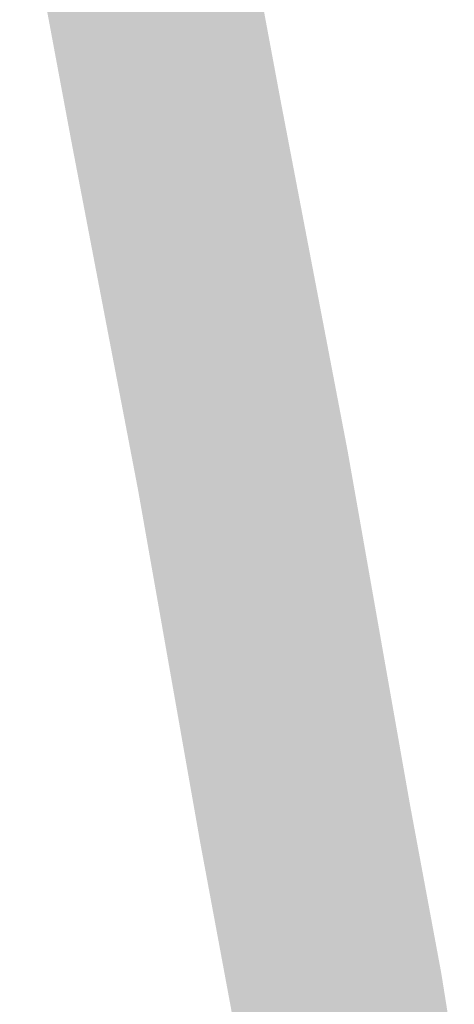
# Model space of a CAD drawing. Header units: metres. Extents: x 101723 to 104407, y 400975 to 405689.
# Tile 13 of 48: x 104273.37 to 104280.71, y 401869.83 to 401886.44. Entities that reach past the tile are written whole.
import ezdxf

# ---------------------------------------------------------------- set-up
doc = ezdxf.new("R2010")
doc.units = ezdxf.units.M
doc.layers.add('N-WE-VH-GESLOTENVERHARDING_FIETSPAD_ASFALT_DEKLAAG-V', color=7, linetype='Continuous', lineweight=18, true_color=0xb0ddda)

msp = doc.modelspace()

# ---------------------------------------------------------------- hatches: boundary and pattern name
at = {"layer": 'N-WE-VH-GESLOTENVERHARDING_FIETSPAD_ASFALT_DEKLAAG-V'}
h = msp.add_hatch(color=256, dxfattribs=at)
h.dxf.hatch_style = 1
edge = h.paths.add_edge_path()
edge.add_line((104223.8230043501, 402278.6294710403), (104223.0099671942, 402284.6374086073))
edge.add_line((104223.0099671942, 402284.6374086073), (104222.3908635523, 402290.543697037))
edge.add_line((104222.3908635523, 402290.543697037), (104221.872592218, 402296.4486080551))
edge.add_line((104221.872592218, 402296.4486080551), (104221.4471666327, 402302.2475166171))
edge.add_line((104221.4471666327, 402302.2475166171), (104221.2760615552, 402305.512359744))
edge.add_line((104221.2760615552, 402305.512359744), (104220.843, 402317.203030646))
edge.add_line((104220.843, 402317.203030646), (104220.843, 402329.1043839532))
edge.add_line((104220.843, 402329.1043839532), (104220.7539271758, 402341.1672463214))
edge.add_line((104220.7539271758, 402341.1672463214), (104220.6357151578, 402353.1527427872))
edge.add_line((104220.6357151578, 402353.1527427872), (104220.5961659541, 402354.5217536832))
edge.add_line((104220.5961659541, 402354.5217536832), (104220.2117938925, 402368.0568637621))
edge.add_line((104220.2117938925, 402368.0568637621), (104219.5753663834, 402383.0274428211))
edge.add_line((104219.5753663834, 402383.0274428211), (104218.6444909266, 402398.0225452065))
edge.add_line((104218.6444909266, 402398.0225452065), (104217.9612400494, 402410.0779717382))
edge.add_line((104217.9612400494, 402410.0779717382), (104217.5710145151, 402415.9433309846))
edge.add_line((104217.5710145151, 402415.9433309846), (104217.3075980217, 402421.7996617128))
edge.add_line((104217.3075980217, 402421.7996617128), (104217.344317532, 402424.5603891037))
edge.add_line((104217.344317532, 402424.5603891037), (104217.5008255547, 402427.607921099))
edge.add_line((104217.5008255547, 402427.607921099), (104217.7930949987, 402430.4956188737))
edge.add_line((104217.7930949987, 402430.4956188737), (104218.3824974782, 402433.1649866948))
edge.add_line((104218.3824974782, 402433.1649866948), (104219.118732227, 402436.0253774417))
edge.add_line((104219.118732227, 402436.0253774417), (104220.2551560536, 402438.9321805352))
edge.add_line((104220.2551560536, 402438.9321805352), (104222.711449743, 402443.9681702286))
edge.add_line((104222.711449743, 402443.9681702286), (104225.4660630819, 402449.1253034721))
edge.add_line((104225.4660630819, 402449.1253034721), (104229.565269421, 402456.0378661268))
edge.add_line((104229.565269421, 402456.0378661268), (104230.3147068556, 402457.3019172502))
edge.add_line((104230.3147068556, 402457.3019172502), (104233.1143353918, 402462.0101569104))
edge.add_line((104233.1143353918, 402462.0101569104), (104239.4583450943, 402472.2765167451))
edge.add_line((104239.4583450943, 402472.2765167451), (104241.0033745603, 402474.7241476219))
edge.add_line((104241.0033745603, 402474.7241476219), (104244.1620688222, 402479.8579012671))
edge.add_line((104244.1620688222, 402479.8579012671), (104247.2956832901, 402484.857903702))
edge.add_line((104247.2956832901, 402484.857903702), (104252.0766911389, 402492.4893009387))
edge.add_line((104252.0766911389, 402492.4893009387), (104258.8863251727, 402503.5351777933))
edge.add_arc((104213.0896465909, 402531.7682121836), 53.80000000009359, 328.3467280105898, 364.7598575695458)
edge.add_arc((104165.2551870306, 402527.7851883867), 101.7999999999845, 4.759857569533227, 23.5376746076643)
edge.add_line((104258.5851908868, 402568.4392211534), (104243.8463994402, 402602.2752607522))
edge.add_line((104243.8463994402, 402602.2752607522), (104240.5459277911, 402600.8375935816))
edge.add_line((104240.5459277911, 402600.8375935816), (104255.2847192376, 402567.0015539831))
edge.add_arc((104165.2551870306, 402527.7851883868), 98.19999999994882, 4.759857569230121, 23.53767460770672, ccw=False)
edge.add_arc((104213.0896465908, 402531.7682121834), 50.20000000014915, -31.65327198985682, 4.75985756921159, ccw=False)
edge.add_line((104255.8218634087, 402505.42437712), (104249.0190470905, 402494.3895592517))
edge.add_line((104249.0190470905, 402494.3895592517), (104244.245253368, 402486.7696770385))
edge.add_line((104244.245253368, 402486.7696770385), (104241.1037449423, 402481.7570789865))
edge.add_line((104241.1037449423, 402481.7570789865), (104237.9481003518, 402476.6282819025))
edge.add_line((104237.9481003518, 402476.6282819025), (104236.4049239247, 402474.183586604))
edge.add_line((104236.4049239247, 402474.183586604), (104230.0357316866, 402463.8764744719))
edge.add_line((104230.0357316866, 402463.8764744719), (104227.2192345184, 402459.1398662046))
edge.add_line((104227.2192345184, 402459.1398662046), (104226.4687844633, 402457.8741070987))
edge.add_line((104226.4687844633, 402457.8741070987), (104222.3285495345, 402450.8923572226))
edge.add_line((104222.3285495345, 402450.8923572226), (104219.5048402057, 402445.6058638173))
edge.add_line((104219.5048402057, 402445.6058638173), (104216.9554751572, 402440.379055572))
edge.add_line((104216.9554751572, 402440.379055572), (104215.6866142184, 402437.1334980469))
edge.add_line((104215.6866142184, 402437.1334980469), (104214.8806020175, 402434.0020106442))
edge.add_line((104214.8806020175, 402434.0020106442), (104214.2325240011, 402431.0669049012))
edge.add_line((104214.2325240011, 402431.0669049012), (104213.9101395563, 402427.8816631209))
edge.add_line((104213.9101395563, 402427.8816631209), (104213.7455459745, 402424.6766887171))
edge.add_line((104213.7455459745, 402424.6766887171), (104213.7065215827, 402421.7426706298))
edge.add_line((104213.7065215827, 402421.7426706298), (104213.976388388, 402415.7429352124))
edge.add_line((104213.976388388, 402415.7429352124), (104214.3680079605, 402409.8566226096))
edge.add_line((104214.3680079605, 402409.8566226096), (104215.0508072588, 402397.809163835))
edge.add_line((104215.0508072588, 402397.809163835), (104215.9801068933, 402382.8394457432))
edge.add_line((104215.9801068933, 402382.8394457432), (104216.6139648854, 402367.9293090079))
edge.add_line((104216.6139648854, 402367.9293090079), (104216.9976672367, 402354.4177970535))
edge.add_line((104216.9976672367, 402354.4177970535), (104217.0362278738, 402353.0830057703))
edge.add_line((104217.0362278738, 402353.0830057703), (104217.1540582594, 402341.1362029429))
edge.add_line((104217.1540582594, 402341.1362029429), (104217.243, 402329.0910928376))
edge.add_line((104217.243, 402329.0910928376), (104217.243, 402317.1363754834))
edge.add_line((104217.243, 402317.1363754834), (104217.6795507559, 402305.3515122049))
edge.add_line((104217.6795507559, 402305.3515122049), (104217.8540666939, 402302.0215867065))
edge.add_line((104217.8540666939, 402302.0215867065), (104218.2841262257, 402296.159513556))
edge.add_line((104218.2841262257, 402296.159513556), (104218.8073091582, 402290.1986423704))
edge.add_line((104218.8073091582, 402290.1986423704), (104219.4352262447, 402284.2082731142))
edge.add_line((104219.4352262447, 402284.2082731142), (104220.25899652, 402278.1210231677))
edge.add_line((104220.25899652, 402278.1210231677), (104221.5587829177, 402269.4564486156))
edge.add_line((104221.5587829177, 402269.4564486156), (104222.9483311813, 402260.7344535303))
edge.add_line((104222.9483311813, 402260.7344535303), (104224.008793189, 402254.5248928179))
edge.add_line((104224.008793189, 402254.5248928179), (104224.5042211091, 402251.621245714))
edge.add_line((104224.5042211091, 402251.621245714), (104226.4324371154, 402240.0229764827))
edge.add_line((104226.4324371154, 402240.0229764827), (104227.8569636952, 402230.92991451))
edge.add_line((104227.8569636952, 402230.92991451), (104229.668291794, 402215.9762284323))
edge.add_line((104229.668291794, 402215.9762284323), (104231.0546371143, 402204.2047873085))
edge.add_line((104231.0546371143, 402204.2047873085), (104232.3975330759, 402192.4286996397))
edge.add_line((104232.3975330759, 402192.4286996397), (104233.7965952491, 402180.4307421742))
edge.add_line((104233.7965952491, 402180.4307421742), (104235.3357107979, 402165.6022633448))
edge.add_line((104235.3357107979, 402165.6022633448), (104236.4289249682, 402155.2662390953))
edge.add_line((104236.4289249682, 402155.2662390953), (104236.9159039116, 402150.6750096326))
edge.add_line((104236.9159039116, 402150.6750096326), (104237.9553970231, 402141.8518482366))
edge.add_line((104237.9553970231, 402141.8518482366), (104239.0964660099, 402133.2777876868))
edge.add_line((104239.0964660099, 402133.2777876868), (104240.9175211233, 402120.9238459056))
edge.add_line((104240.9175211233, 402120.9238459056), (104243.1373006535, 402106.2286853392))
edge.add_line((104243.1373006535, 402106.2286853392), (104245.4278858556, 402091.3623774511))
edge.add_line((104245.4278858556, 402091.3623774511), (104247.5991914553, 402076.6490831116))
edge.add_line((104247.5991914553, 402076.6490831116), (104249.7436404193, 402062.1385782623))
edge.add_line((104249.7436404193, 402062.1385782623), (104250.5434929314, 402056.1811249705))
edge.add_line((104250.5434929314, 402056.1811249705), (104251.3764784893, 402050.0915411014))
edge.add_line((104251.3764784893, 402050.0915411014), (104252.1160822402, 402044.1627337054))
edge.add_line((104252.1160822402, 402044.1627337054), (104252.8432313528, 402038.2245159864))
edge.add_line((104252.8432313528, 402038.2245159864), (104253.5930752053, 402032.2877522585))
edge.add_line((104253.5930752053, 402032.2877522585), (104254.3131876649, 402026.3300950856))
edge.add_line((104254.3131876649, 402026.3300950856), (104254.9967379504, 402020.4839428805))
edge.add_line((104254.9967379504, 402020.4839428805), (104256.0425930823, 402011.5021870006))
edge.add_line((104256.0425930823, 402011.5021870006), (104256.7107330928, 402005.6849679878))
edge.add_line((104256.7107330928, 402005.6849679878), (104257.4238308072, 401999.6416146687))
edge.add_line((104257.4238308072, 401999.6416146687), (104258.0560067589, 401993.6274541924))
edge.add_line((104258.0560067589, 401993.6274541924), (104259.6738136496, 401978.6502419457))
edge.add_line((104259.6738136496, 401978.6502419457), (104260.884844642, 401966.8746641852))
edge.add_line((104260.884844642, 401966.8746641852), (104261.4612452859, 401960.8739039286))
edge.add_line((104261.4612452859, 401960.8739039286), (104261.8431101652, 401956.8513282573))
edge.add_line((104261.8431101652, 401956.8513282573), (104262.5835446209, 401949.0657580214))
edge.add_line((104262.5835446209, 401949.0657580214), (104262.8794870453, 401946.1023209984))
edge.add_line((104262.8794870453, 401946.1023209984), (104263.2103108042, 401943.0129515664))
edge.add_line((104263.2103108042, 401943.0129515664), (104263.6089672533, 401940.0260331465))
edge.add_line((104263.6089672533, 401940.0260331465), (104263.9568963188, 401936.9568375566))
edge.add_line((104263.9568963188, 401936.9568375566), (104264.3660535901, 401934.114962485))
edge.add_line((104264.3660535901, 401934.114962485), (104264.8088279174, 401931.1722317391))
edge.add_line((104264.8088279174, 401931.1722317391), (104264.9517478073, 401930.4004111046))
edge.add_line((104264.9517478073, 401930.4004111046), (104265.350356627, 401928.2477750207))
edge.add_line((104265.350356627, 401928.2477750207), (104265.9048560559, 401925.2080011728))
edge.add_line((104265.9048560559, 401925.2080011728), (104266.4089184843, 401922.3174395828))
edge.add_line((104266.4089184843, 401922.3174395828), (104267.0224734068, 401919.3322782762))
edge.add_line((104267.0224734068, 401919.3322782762), (104267.636664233, 401916.3167020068))
edge.add_line((104267.636664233, 401916.3167020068), (104268.9851023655, 401910.5305309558))
edge.add_line((104268.9851023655, 401910.5305309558), (104269.6026984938, 401907.616436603))
edge.add_line((104269.6026984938, 401907.616436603), (104270.2762742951, 401904.6939383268))
edge.add_line((104270.2762742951, 401904.6939383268), (104270.9036273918, 401901.7798782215))
edge.add_line((104270.9036273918, 401901.7798782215), (104271.5100367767, 401898.861346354))
edge.add_line((104271.5100367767, 401898.861346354), (104272.0807456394, 401895.9889109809))
edge.add_line((104272.0807456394, 401895.9889109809), (104273.1141067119, 401890.4287310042))
edge.add_line((104273.1141067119, 401890.4287310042), (104274.2378204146, 401884.4019031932))
edge.add_line((104274.2378204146, 401884.4019031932), (104275.3663621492, 401878.5085184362))
edge.add_line((104275.3663621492, 401878.5085184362), (104276.4186144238, 401872.5447562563))
edge.add_line((104276.4186144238, 401872.5447562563), (104276.9393416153, 401869.7439807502))
edge.add_line((104276.9393416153, 401869.7439807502), (104277.3854141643, 401866.9639929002))
edge.add_line((104277.3854141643, 401866.9639929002), (104278.4103884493, 401860.9430182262))
edge.add_line((104278.4103884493, 401860.9430182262), (104278.8143904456, 401858.2961090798))
edge.add_line((104278.8143904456, 401858.2961090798), (104278.8273145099, 401858.2116061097))
edge.add_line((104278.8273145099, 401858.2116061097), (104279.3021848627, 401855.1001125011))
edge.add_line((104279.3021848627, 401855.1001125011), (104280.0586977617, 401849.1048225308))
edge.add_line((104280.0586977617, 401849.1048225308), (104281.5542454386, 401837.3565202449))
edge.add_line((104281.5542454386, 401837.3565202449), (104282.741551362, 401828.3410107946))
edge.add_line((104282.741551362, 401828.3410107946), (104283.5996691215, 401822.6125490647))
edge.add_line((104283.5996691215, 401822.6125490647), (104284.4443998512, 401816.6343776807))
edge.add_line((104284.4443998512, 401816.6343776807), (104285.8254474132, 401807.8086831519))
edge.add_line((104285.8254474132, 401807.8086831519), (104286.2942083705, 401804.6826084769))
edge.add_line((104286.2942083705, 401804.6826084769), (104286.7799529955, 401801.7036435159))
edge.add_line((104286.7799529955, 401801.7036435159), (104287.2653314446, 401799.0045390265))
edge.add_line((104287.2653314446, 401799.0045390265), (104287.7782206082, 401795.9111762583))
edge.add_line((104287.7782206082, 401795.9111762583), (104288.3563703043, 401792.8170232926))
edge.add_line((104288.3563703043, 401792.8170232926), (104288.8589427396, 401789.9262266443))
edge.add_line((104288.8589427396, 401789.9262266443), (104289.4627073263, 401787.0002905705))
edge.add_line((104289.4627073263, 401787.0002905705), (104290.0528173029, 401784.2012825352))
edge.add_line((104290.0528173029, 401784.2012825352), (104290.7115131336, 401781.2033209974))
edge.add_line((104290.7115131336, 401781.2033209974), (104291.2861091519, 401778.1919200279))
edge.add_line((104291.2861091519, 401778.1919200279), (104291.8869781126, 401775.2314925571))
edge.add_line((104291.8869781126, 401775.2314925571), (104292.4040255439, 401772.413038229))
edge.add_line((104292.4040255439, 401772.413038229), (104292.912324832, 401769.5019596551))
edge.add_line((104292.912324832, 401769.5019596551), (104294.2265196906, 401760.6430915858))
edge.add_line((104294.2265196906, 401760.6430915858), (104294.3871151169, 401759.3484762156))
edge.add_line((104294.3871151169, 401759.3484762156), (104294.9648244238, 401754.6806652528))
edge.add_line((104294.9648244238, 401754.6806652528), (104295.822739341, 401748.6161978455))
edge.add_line((104295.822739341, 401748.6161978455), (104296.5909581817, 401742.7991129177))
edge.add_line((104296.5909581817, 401742.7991129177), (104296.9760276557, 401739.9225939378))
edge.add_line((104296.9760276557, 401739.9225939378), (104297.3707262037, 401736.9488651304))
edge.add_line((104297.3707262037, 401736.9488651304), (104297.7632730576, 401733.9512346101))
edge.add_line((104297.7632730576, 401733.9512346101), (104298.068831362, 401730.8659857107))
edge.add_line((104298.068831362, 401730.8659857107), (104298.3228593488, 401727.938710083))
edge.add_line((104298.3228593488, 401727.938710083), (104298.737973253, 401722.0355315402))
edge.add_line((104298.737973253, 401722.0355315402), (104298.9293318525, 401718.4252326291))
edge.add_line((104298.9293318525, 401718.4252326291), (104299.052776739, 401716.0962391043))
edge.add_line((104299.052776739, 401716.0962391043), (104299.448600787, 401710.0676885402))
edge.add_line((104299.448600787, 401710.0676885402), (104299.8541326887, 401704.1719556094))
edge.add_line((104299.8541326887, 401704.1719556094), (104300.0800160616, 401701.1759756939))
edge.add_line((104300.0800160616, 401701.1759756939), (104300.3941552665, 401698.0446845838))
edge.add_line((104300.3941552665, 401698.0446845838), (104300.7311979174, 401695.1155511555))
edge.add_line((104300.7311979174, 401695.1155511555), (104301.1605204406, 401692.1587816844))
edge.add_line((104301.1605204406, 401692.1587816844), (104301.6145164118, 401689.1982021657))
edge.add_line((104301.6145164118, 401689.1982021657), (104302.1648140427, 401686.2639546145))
edge.add_line((104302.1648140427, 401686.2639546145), (104302.7365914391, 401683.2598702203))
edge.add_line((104302.7365914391, 401683.2598702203), (104303.8593881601, 401677.4401071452))
edge.add_line((104303.8593881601, 401677.4401071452), (104304.4120125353, 401674.4056787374))
edge.add_line((104304.4120125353, 401674.4056787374), (104304.9819685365, 401671.5190952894))
edge.add_line((104304.9819685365, 401671.5190952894), (104305.9496549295, 401665.5419162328))
edge.add_line((104305.9496549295, 401665.5419162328), (104306.8008379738, 401660.0362008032))
edge.add_line((104306.8008379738, 401660.0362008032), (104307.2880261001, 401656.8894447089))
edge.add_line((104307.2880261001, 401656.8894447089), (104308.6232237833, 401647.8701093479))
edge.add_line((104308.6232237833, 401647.8701093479), (104309.991334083, 401639.1310176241))
edge.add_line((104309.991334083, 401639.1310176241), (104311.3902337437, 401630.2142830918))
edge.add_line((104311.3902337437, 401630.2142830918), (104312.8424914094, 401621.3767150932))
edge.add_line((104312.8424914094, 401621.3767150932), (104313.7945210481, 401615.3861134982))
edge.add_line((104313.7945210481, 401615.3861134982), (104314.2201297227, 401612.5152625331))
edge.add_line((104314.2201297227, 401612.5152625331), (104314.7581514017, 401609.4054773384))
edge.add_line((104314.7581514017, 401609.4054773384), (104315.1139519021, 401606.5818683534))
edge.add_line((104315.1139519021, 401606.5818683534), (104315.5799784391, 401603.2588097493))
edge.add_line((104315.5799784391, 401603.2588097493), (104316.2424691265, 401597.6022351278))
edge.add_line((104316.2424691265, 401597.6022351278), (104316.9076216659, 401591.7077452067))
edge.add_line((104316.9076216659, 401591.7077452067), (104317.5476448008, 401585.7569344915))
edge.add_line((104317.5476448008, 401585.7569344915), (104318.3663211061, 401579.7750726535))
edge.add_line((104318.3663211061, 401579.7750726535), (104319.2164851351, 401573.7867862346))
edge.add_line((104319.2164851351, 401573.7867862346), (104321.159914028, 401562.0540484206))
edge.add_line((104321.159914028, 401562.0540484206), (104321.3344619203, 401561.0662891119))
edge.add_line((104321.3344619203, 401561.0662891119), (104322.2328654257, 401555.9876610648))
edge.add_line((104322.2328654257, 401555.9876610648), (104323.7584996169, 401547.1427818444))
edge.add_line((104323.7584996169, 401547.1427818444), (104324.7544797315, 401541.4228960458))
edge.add_line((104324.7544797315, 401541.4228960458), (104325.7827103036, 401535.4565581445))
edge.add_line((104325.7827103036, 401535.4565581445), (104327.3472206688, 401526.5609704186))
edge.add_line((104327.3472206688, 401526.5609704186), (104328.9276056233, 401517.9524264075))
edge.add_line((104328.9276056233, 401517.9524264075), (104330.0471666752, 401511.9260235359))
edge.add_line((104330.0471666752, 401511.9260235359), (104331.2126792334, 401505.9382546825))
edge.add_line((104331.2126792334, 401505.9382546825), (104332.3540588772, 401500.0951918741))
edge.add_line((104332.3540588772, 401500.0951918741), (104333.5386592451, 401494.3080295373))
edge.add_line((104333.5386592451, 401494.3080295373), (104334.0896345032, 401491.3505300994))
edge.add_line((104334.0896345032, 401491.3505300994), (104334.7161319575, 401488.1770756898))
edge.add_line((104334.7161319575, 401488.1770756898), (104335.7607713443, 401482.4669114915))
edge.add_line((104335.7607713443, 401482.4669114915), (104336.7316820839, 401476.6225073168))
edge.add_line((104336.7316820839, 401476.6225073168), (104337.6638780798, 401470.7482722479))
edge.add_line((104337.6638780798, 401470.7482722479), (104338.660041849, 401464.8092958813))
edge.add_line((104338.660041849, 401464.8092958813), (104339.3194338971, 401460.6870965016))
edge.add_line((104339.3194338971, 401460.6870965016), (104339.3263968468, 401460.6443240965))
edge.add_line((104339.3263968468, 401460.6443240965), (104340.0908407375, 401455.8565439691))
edge.add_line((104340.0908407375, 401455.8565439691), (104341.5764570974, 401446.9288399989))
edge.add_line((104341.5764570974, 401446.9288399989), (104342.5545157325, 401440.9825631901))
edge.add_line((104342.5545157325, 401440.9825631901), (104343.9417730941, 401432.2556534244))
edge.add_line((104343.9417730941, 401432.2556534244), (104344.9875863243, 401426.2721149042))
edge.add_line((104344.9875863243, 401426.2721149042), (104346.1297459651, 401420.4150401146))
edge.add_line((104346.1297459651, 401420.4150401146), (104346.6962661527, 401417.4231683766))
edge.add_line((104346.6962661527, 401417.4231683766), (104347.3381108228, 401414.5922108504))
edge.add_line((104347.3381108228, 401414.5922108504), (104347.9805306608, 401411.561358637))
edge.add_line((104347.9805306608, 401411.561358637), (104348.7263101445, 401408.6356858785))
edge.add_line((104348.7263101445, 401408.6356858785), (104349.4135155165, 401405.8043594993))
edge.add_line((104349.4135155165, 401405.8043594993), (104350.2676287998, 401402.7406049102))
edge.add_line((104350.2676287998, 401402.7406049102), (104351.0160804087, 401399.8956840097))
edge.add_line((104351.0160804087, 401399.8956840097), (104351.8991206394, 401396.9764925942))
edge.add_line((104351.8991206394, 401396.9764925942), (104352.7748206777, 401394.1515565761))
edge.add_line((104352.7748206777, 401394.1515565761), (104353.7098501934, 401391.2261777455))
edge.add_line((104353.7098501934, 401391.2261777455), (104354.712368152, 401388.4079883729))
edge.add_line((104354.712368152, 401388.4079883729), (104355.7867319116, 401385.5191211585))
edge.add_line((104355.7867319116, 401385.5191211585), (104356.8942776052, 401382.7375905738))
edge.add_line((104356.8942776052, 401382.7375905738), (104358.0969083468, 401379.9338063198))
edge.add_line((104358.0969083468, 401379.9338063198), (104359.2856894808, 401377.21831642))
edge.add_line((104359.2856894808, 401377.21831642), (104360.5621733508, 401374.4078476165))
edge.add_line((104360.5621733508, 401374.4078476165), (104361.7885736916, 401371.6627131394))
edge.add_line((104361.7885736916, 401371.6627131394), (104364.3080268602, 401366.1781960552))
edge.add_line((104364.3080268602, 401366.1781960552), (104365.1414219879, 401364.3636902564))
edge.add_line((104365.1414219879, 401364.3636902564), (104368.0411480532, 401358.0472879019))
edge.add_line((104368.0411480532, 401358.0472879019), (104370.5171518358, 401352.5771166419))
edge.add_line((104370.5171518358, 401352.5771166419), (104372.9006788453, 401347.2156797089))
edge.add_line((104372.9006788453, 401347.2156797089), (104374.1043081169, 401344.5050104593))
edge.add_line((104374.1043081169, 401344.5050104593), (104375.3182514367, 401341.8076900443))
edge.add_line((104375.3182514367, 401341.8076900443), (104376.4434235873, 401339.1193925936))
edge.add_line((104376.4434235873, 401339.1193925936), (104377.6609909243, 401336.2198557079))
edge.add_line((104377.6609909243, 401336.2198557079), (104379.7180003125, 401330.8518523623))
edge.add_line((104379.7180003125, 401330.8518523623), (104380.6436764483, 401328.0326586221))
edge.add_line((104380.6436764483, 401328.0326586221), (104381.5076793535, 401325.1638143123))
edge.add_line((104381.5076793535, 401325.1638143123), (104382.2226438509, 401322.4861442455))
edge.add_line((104382.2226438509, 401322.4861442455), (104382.9656312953, 401319.4376084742))
edge.add_line((104382.9656312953, 401319.4376084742), (104383.6592728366, 401316.5957561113))
edge.add_line((104383.6592728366, 401316.5957561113), (104384.2489766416, 401313.6958009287))
edge.add_line((104384.2489766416, 401313.6958009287), (104384.8725039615, 401310.7146231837))
edge.add_line((104384.8725039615, 401310.7146231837), (104385.4047201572, 401307.8787846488))
edge.add_line((104385.4047201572, 401307.8787846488), (104385.9360185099, 401304.9680216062))
edge.add_line((104385.9360185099, 401304.9680216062), (104386.367879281, 401302.02763016))
edge.add_line((104386.367879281, 401302.02763016), (104386.6993065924, 401299.2588311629))
edge.add_line((104386.6993065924, 401299.2588311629), (104386.9969020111, 401296.2237520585))
edge.add_line((104386.9969020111, 401296.2237520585), (104387.1761434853, 401293.3696009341))
edge.add_line((104387.1761434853, 401293.3696009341), (104387.2446911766, 401290.36231579))
edge.add_line((104387.2446911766, 401290.36231579), (104387.1965211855, 401287.5183201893))
edge.add_line((104387.1965211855, 401287.5183201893), (104387.0837100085, 401284.5871915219))
edge.add_line((104387.0837100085, 401284.5871915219), (104386.8266419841, 401281.6757237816))
edge.add_line((104386.8266419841, 401281.6757237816), (104386.5392393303, 401278.6383108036))
edge.add_line((104386.5392393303, 401278.6383108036), (104386.1085704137, 401275.770469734))
edge.add_line((104386.1085704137, 401275.770469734), (104385.6971077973, 401273.0033586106))
edge.add_line((104385.6971077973, 401273.0033586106), (104385.6819724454, 401272.8998009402))
edge.add_line((104385.6819724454, 401272.8998009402), (104385.1337053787, 401269.9041251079))
edge.add_line((104385.1337053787, 401269.9041251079), (104384.5980346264, 401267.0405766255))
edge.add_line((104384.5980346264, 401267.0405766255), (104383.4050096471, 401261.0584940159))
edge.add_line((104383.4050096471, 401261.0584940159), (104381.6113991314, 401252.3860476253))
edge.add_line((104381.6113991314, 401252.3860476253), (104380.3612176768, 401246.5662029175))
edge.add_line((104380.3612176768, 401246.5662029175), (104378.5234880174, 401237.6317939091))
edge.add_line((104378.5234880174, 401237.6317939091), (104376.1678734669, 401226.0626869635))
edge.add_line((104376.1678734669, 401226.0626869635), (104374.2771583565, 401216.9818581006))
edge.add_line((104374.2771583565, 401216.9818581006), (104372.458287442, 401208.3954674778))
edge.add_line((104372.458287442, 401208.3954674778), (104371.2457842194, 401202.5946283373))
edge.add_line((104371.2457842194, 401202.5946283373), (104369.9508923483, 401196.7461167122))
edge.add_line((104369.9508923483, 401196.7461167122), (104368.7188006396, 401190.8699100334))
edge.add_line((104368.7188006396, 401190.8699100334), (104366.8305047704, 401182.0641934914))
edge.add_line((104366.8305047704, 401182.0641934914), (104365.9677077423, 401178.0371408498))
edge.add_line((104365.9677077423, 401178.0371408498), (104364.9287283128, 401173.1852351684))
edge.add_line((104364.9287283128, 401173.1852351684), (104363.0714907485, 401164.5447822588))
edge.add_line((104363.0714907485, 401164.5447822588), (104361.1498589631, 401155.7980100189))
edge.add_line((104361.1498589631, 401155.7980100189), (104359.1927727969, 401147.0336241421))
edge.add_line((104359.1927727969, 401147.0336241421), (104357.2556169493, 401138.1953505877))
edge.add_line((104357.2556169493, 401138.1953505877), (104355.3674194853, 401129.4628125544))
edge.add_line((104355.3674194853, 401129.4628125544), (104352.8854428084, 401117.7424783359))
edge.add_line((104352.8854428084, 401117.7424783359), (104351.6849113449, 401111.8509627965))
edge.add_line((104351.6849113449, 401111.8509627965), (104350.4994039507, 401105.9754042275))
edge.add_line((104350.4994039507, 401105.9754042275), (104348.0813673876, 401094.2950573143))
edge.add_line((104348.0813673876, 401094.2950573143), (104345.6377463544, 401082.5178837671))
edge.add_line((104345.6377463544, 401082.5178837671), (104344.9991123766, 401079.4756273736))
edge.add_line((104344.9991123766, 401079.4756273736), (104343.1890181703, 401070.85064862))
edge.add_line((104343.1890181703, 401070.85064862), (104340.8644894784, 401059.0266995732))
edge.add_line((104340.8644894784, 401059.0266995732), (104338.6706663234, 401047.2385297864))
edge.add_line((104338.6706663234, 401047.2385297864), (104336.5859288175, 401035.4360158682))
edge.add_line((104336.5859288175, 401035.4360158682), (104335.4863330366, 401029.5888477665))
edge.add_line((104335.4863330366, 401029.5888477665), (104334.451716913, 401023.5904780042))
edge.add_line((104334.451716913, 401023.5904780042), (104333.4487193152, 401017.8844246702))
edge.add_line((104333.4487193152, 401017.8844246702), (104332.0824573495, 401008.792754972))
edge.add_line((104332.0824573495, 401008.792754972), (104331.3688739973, 401002.9403664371))
edge.add_line((104331.3688739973, 401002.9403664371), (104330.6891872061, 400996.9055107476))
edge.add_line((104330.6891872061, 400996.9055107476), (104330.1387384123, 400990.8948514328))
edge.add_line((104330.1387384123, 400990.8948514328), (104329.7502929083, 400984.9165985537))
edge.add_line((104329.7502929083, 400984.9165985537), (104329.2176767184, 400976.6276703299))
edge.add_line((104329.2176767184, 400976.6276703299), (104332.8017248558, 400976.2638745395))
edge.add_line((104332.8017248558, 400976.2638745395), (104333.3428838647, 400984.6857518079))
edge.add_line((104333.3428838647, 400984.6857518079), (104333.7280769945, 400990.6139358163))
edge.add_line((104333.7280769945, 400990.6139358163), (104334.2707659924, 400996.5398615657))
edge.add_line((104334.2707659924, 400996.5398615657), (104334.9444075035, 401002.5210419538))
edge.add_line((104334.9444075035, 401002.5210419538), (104335.6499283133, 401008.3073062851))
edge.add_line((104335.6499283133, 401008.3073062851), (104337.0021008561, 401017.3052191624))
edge.add_line((104337.0021008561, 401017.3052191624), (104337.9983538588, 401022.9729024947))
edge.add_line((104337.9983538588, 401022.9729024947), (104339.0293337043, 401028.9501902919))
edge.add_line((104339.0293337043, 401028.9501902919), (104340.1275889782, 401034.7902301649))
edge.add_line((104340.1275889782, 401034.7902301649), (104342.2129170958, 401046.5960877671))
edge.add_line((104342.2129170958, 401046.5960877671), (104344.4003881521, 401058.3501255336))
edge.add_line((104344.4003881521, 401058.3501255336), (104346.7169772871, 401070.1336892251))
edge.add_line((104346.7169772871, 401070.1336892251), (104348.5223595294, 401078.7362157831))
edge.add_line((104348.5223595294, 401078.7362157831), (104349.1618170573, 401081.7823952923))
edge.add_line((104349.1618170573, 401081.7823952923), (104351.6062907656, 401093.5636783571))
edge.add_line((104351.6062907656, 401093.5636783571), (104354.0264950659, 401105.2544947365))
edge.add_line((104354.0264950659, 401105.2544947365), (104355.213110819, 401111.1355465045))
edge.add_line((104355.213110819, 401111.1355465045), (104356.4101964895, 401117.0101520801))
edge.add_line((104356.4101964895, 401117.0101520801), (104358.8877256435, 401128.709484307))
edge.add_line((104358.8877256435, 401128.709484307), (104360.7732288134, 401137.4295617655))
edge.add_line((104360.7732288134, 401137.4295617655), (104362.707784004, 401146.2559698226))
edge.add_line((104362.707784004, 401146.2559698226), (104364.6646762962, 401155.0194874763))
edge.add_line((104364.6646762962, 401155.0194874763), (104366.5893865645, 401163.7802721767))
edge.add_line((104366.5893865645, 401163.7802721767), (104368.4483396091, 401172.4287060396))
edge.add_line((104368.4483396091, 401172.4287060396), (104369.4623946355, 401177.1649599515))
edge.add_line((104369.4623946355, 401177.1649599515), (104370.350619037, 401181.3100081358))
edge.add_line((104370.350619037, 401181.3100081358), (104372.2404992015, 401190.1231124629))
edge.add_line((104372.2404992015, 401190.1231124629), (104373.4701345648, 401195.9876041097))
edge.add_line((104373.4701345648, 401195.9876041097), (104374.7652697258, 401201.8372145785))
edge.add_line((104374.7652697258, 401201.8372145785), (104375.9811406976, 401207.6541656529))
edge.add_line((104375.9811406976, 401207.6541656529), (104377.8003020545, 401216.2419273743))
edge.add_line((104377.8003020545, 401216.2419273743), (104379.6939081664, 401225.3366412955))
edge.add_line((104379.6939081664, 401225.3366412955), (104382.0503899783, 401236.9100076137))
edge.add_line((104382.0503899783, 401236.9100076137), (104383.8842279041, 401245.8254963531))
edge.add_line((104383.8842279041, 401245.8254963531), (104385.1340010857, 401251.6434404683))
edge.add_line((104385.1340010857, 401251.6434404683), (104386.9329879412, 401260.3418824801))
edge.add_line((104386.9329879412, 401260.3418824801), (104388.1327067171, 401266.3575292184))
edge.add_line((104388.1327067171, 401266.3575292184), (104388.6736182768, 401269.2490936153))
edge.add_line((104388.6736182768, 401269.2490936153), (104389.2325727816, 401272.303164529))
edge.add_line((104389.2325727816, 401272.303164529), (104389.669036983, 401275.2384128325))
edge.add_line((104389.669036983, 401275.2384128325), (104390.1139508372, 401278.2011114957))
edge.add_line((104390.1139508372, 401278.2011114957), (104390.41169752, 401281.3478452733))
edge.add_line((104390.41169752, 401281.3478452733), (104390.6776124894, 401284.3595105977))
edge.add_line((104390.6776124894, 401284.3595105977), (104390.7953485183, 401287.4185997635))
edge.add_line((104390.7953485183, 401287.4185997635), (104390.8453860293, 401290.3728552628))
edge.add_line((104390.8453860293, 401290.3728552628), (104390.7735706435, 401293.5234988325))
edge.add_line((104390.7735706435, 401293.5234988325), (104390.5858724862, 401296.512309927))
edge.add_line((104390.5858724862, 401296.512309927), (104390.2783667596, 401299.6484610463))
edge.add_line((104390.2783667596, 401299.6484610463), (104389.9366508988, 401302.5032123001))
edge.add_line((104389.9366508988, 401302.5032123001), (104389.4887268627, 401305.5529729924))
edge.add_line((104389.4887268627, 401305.5529729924), (104388.9445998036, 401308.5340191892))
edge.add_line((104388.9445998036, 401308.5340191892), (104388.4038700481, 401311.4152210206))
edge.add_line((104388.4038700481, 401311.4152210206), (104387.774779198, 401314.4229988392))
edge.add_line((104387.774779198, 401314.4229988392), (104387.1731589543, 401317.3815548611))
edge.add_line((104387.1731589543, 401317.3815548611), (104386.4629608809, 401320.2912394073))
edge.add_line((104386.4629608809, 401320.2912394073), (104385.7109451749, 401323.3768197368))
edge.add_line((104385.7109451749, 401323.3768197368), (104384.9711508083, 401326.1474821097))
edge.add_line((104384.9711508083, 401326.1474821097), (104384.0779044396, 401329.1134267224))
edge.add_line((104384.0779044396, 401329.1134267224), (104383.1109996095, 401332.0581845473))
edge.add_line((104383.1109996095, 401332.0581845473), (104381.0022613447, 401337.5611803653))
edge.add_line((104381.0022613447, 401337.5611803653), (104379.763470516, 401340.5112592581))
edge.add_line((104379.763470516, 401340.5112592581), (104378.6206857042, 401343.2416374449))
edge.add_line((104378.6206857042, 401343.2416374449), (104377.390864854, 401345.974236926))
edge.add_line((104377.390864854, 401345.974236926), (104376.1909014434, 401348.6766503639))
edge.add_line((104376.1909014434, 401348.6766503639), (104373.801810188, 401354.050604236))
edge.add_line((104373.801810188, 401354.050604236), (104371.3168149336, 401359.5406401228))
edge.add_line((104371.3168149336, 401359.5406401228), (104368.4555202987, 401365.7722818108))
edge.add_line((104368.4555202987, 401365.7722818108), (104367.5794664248, 401367.6807549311))
edge.add_line((104367.5794664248, 401367.6807549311), (104365.0677828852, 401373.1483585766))
edge.add_line((104365.0677828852, 401373.1483585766), (104363.8445333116, 401375.8864404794))
edge.add_line((104363.8445333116, 401375.8864404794), (104362.5736381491, 401378.6846044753))
edge.add_line((104362.5736381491, 401378.6846044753), (104361.4001145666, 401381.3652421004))
edge.add_line((104361.4001145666, 401381.3652421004), (104360.2214029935, 401384.1132617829))
edge.add_line((104360.2214029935, 401384.1132617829), (104359.1465851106, 401386.8125985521))
edge.add_line((104359.1465851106, 401386.8125985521), (104358.09553981, 401389.638764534))
edge.add_line((104358.09553981, 401389.638764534), (104357.1211872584, 401392.3777778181))
edge.add_line((104357.1211872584, 401392.3777778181), (104356.2087241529, 401395.23255428))
edge.add_line((104356.2087241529, 401395.23255428), (104355.3413492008, 401398.0306342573))
edge.add_line((104355.3413492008, 401398.0306342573), (104354.4808994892, 401400.875144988))
edge.add_line((104354.4808994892, 401400.875144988), (104353.7424640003, 401403.6819938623))
edge.add_line((104353.7424640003, 401403.6819938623), (104352.8976056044, 401406.7125506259))
edge.add_line((104352.8976056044, 401406.7125506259), (104352.2198623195, 401409.504892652))
edge.add_line((104352.2198623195, 401409.504892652), (104351.4870866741, 401412.3795517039))
edge.add_line((104351.4870866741, 401412.3795517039), (104350.8546114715, 401415.3634864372))
edge.add_line((104350.8546114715, 401415.3634864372), (104350.2214173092, 401418.1562895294))
edge.add_line((104350.2214173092, 401418.1562895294), (104349.6650675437, 401421.0944498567))
edge.add_line((104349.6650675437, 401421.0944498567), (104348.5277670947, 401426.9266063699))
edge.add_line((104348.5277670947, 401426.9266063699), (104347.4927836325, 401432.8481832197))
edge.add_line((104347.4927836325, 401432.8481832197), (104346.1083553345, 401441.5572960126))
edge.add_line((104346.1083553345, 401441.5572960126), (104345.1281786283, 401447.5164500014))
edge.add_line((104345.1281786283, 401447.5164500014), (104343.6439490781, 401456.4358200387))
edge.add_line((104343.6439490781, 401456.4358200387), (104342.8805039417, 401461.2173448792))
edge.add_line((104342.8805039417, 401461.2173448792), (104342.8734576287, 401461.2606293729))
edge.add_line((104342.8734576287, 401461.2606293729), (104342.2126976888, 401465.3913801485))
edge.add_line((104342.2126976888, 401465.3913801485), (104341.2169024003, 401471.3281596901))
edge.add_line((104341.2169024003, 401471.3281596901), (104340.2851473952, 401477.1996158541))
edge.add_line((104340.2851473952, 401477.1996158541), (104339.3072858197, 401483.0858606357))
edge.add_line((104339.3072858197, 401483.0858606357), (104338.2528350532, 401488.8496553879))
edge.add_line((104338.2528350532, 401488.8496553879), (104337.6252068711, 401492.0288373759))
edge.add_line((104337.6252068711, 401492.0288373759), (104337.0719259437, 401494.9987130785))
edge.add_line((104337.0719259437, 401494.9987130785), (104335.8841764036, 401500.8012601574))
edge.add_line((104335.8841764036, 401500.8012601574), (104334.7459009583, 401506.6284316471))
edge.add_line((104334.7459009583, 401506.6284316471), (104333.5837916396, 401512.5987206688))
edge.add_line((104333.5837916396, 401512.5987206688), (104332.4677429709, 401518.6062169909))
edge.add_line((104332.4677429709, 401518.6062169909), (104330.8904741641, 401527.1977869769))
edge.add_line((104330.8904741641, 401527.1977869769), (104329.3293621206, 401536.0740523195))
edge.add_line((104329.3293621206, 401536.0740523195), (104328.3016503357, 401542.037379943))
edge.add_line((104328.3016503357, 401542.037379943), (104327.3056254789, 401547.7575226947))
edge.add_line((104327.3056254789, 401547.7575226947), (104325.779168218, 401556.6071736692))
edge.add_line((104325.779168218, 401556.6071736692), (104324.8794225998, 401561.6933886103))
edge.add_line((104324.8794225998, 401561.6933886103), (104324.7083574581, 401562.6614395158))
edge.add_line((104324.7083574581, 401562.6614395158), (104322.7748935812, 401574.334017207))
edge.add_line((104322.7748935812, 401574.334017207), (104321.9318486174, 401580.2721591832))
edge.add_line((104321.9318486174, 401580.2721591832), (104321.121443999, 401586.1935818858))
edge.add_line((104321.121443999, 401586.1935818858), (104320.4859729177, 401592.1020684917))
edge.add_line((104320.4859729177, 401592.1020684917), (104319.8189135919, 401598.0134560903))
edge.add_line((104319.8189135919, 401598.0134560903), (104319.1507769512, 401603.7182378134))
edge.add_line((104319.1507769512, 401603.7182378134), (104318.6825601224, 401607.0569145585))
edge.add_line((104318.6825601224, 401607.0569145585), (104318.3195607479, 401609.9376533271))
edge.add_line((104318.3195607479, 401609.9376533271), (104317.7748378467, 401613.0861718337))
edge.add_line((104317.7748378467, 401613.0861718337), (104317.3528486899, 401615.9326081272))
edge.add_line((104317.3528486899, 401615.9326081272), (104316.3963857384, 401621.9511061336))
edge.add_line((104316.3963857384, 401621.9511061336), (104314.9447078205, 401630.7851461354))
edge.add_line((104314.9447078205, 401630.7851461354), (104313.5478323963, 401639.6889779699))
edge.add_line((104313.5478323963, 401639.6889779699), (104312.1822202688, 401648.4121133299))
edge.add_line((104312.1822202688, 401648.4121133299), (104310.847467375, 401657.4284441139))
edge.add_line((104310.847467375, 401657.4284441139), (104310.3584525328, 401660.5869989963))
edge.add_line((104310.3584525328, 401660.5869989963), (104309.5054313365, 401666.1046047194))
edge.add_line((104309.5054313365, 401666.1046047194), (104308.5257893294, 401672.1556308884))
edge.add_line((104308.5257893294, 401672.1556308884), (104307.948984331, 401675.0769015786))
edge.add_line((104307.948984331, 401675.0769015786), (104307.3977648, 401678.1036160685))
edge.add_line((104307.3977648, 401678.1036160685), (104306.2722607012, 401683.9374122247))
edge.add_line((104306.2722607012, 401683.9374122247), (104305.7022324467, 401686.9323067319))
edge.add_line((104305.7022324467, 401686.9323067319), (104305.1638544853, 401689.8029972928))
edge.add_line((104305.1638544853, 401689.8029972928), (104304.7210994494, 401692.6902728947))
edge.add_line((104304.7210994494, 401692.6902728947), (104304.3015026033, 401695.5800610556))
edge.add_line((104304.3015026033, 401695.5800610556), (104303.9735559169, 401698.4301442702))
edge.add_line((104303.9735559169, 401698.4301442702), (104303.666479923, 401701.4910303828))
edge.add_line((104303.666479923, 401701.4910303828), (104303.4448341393, 401704.4308054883))
edge.add_line((104303.4448341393, 401704.4308054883), (104303.0404990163, 401710.3091393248))
edge.add_line((104303.0404990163, 401710.3091393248), (104302.6465290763, 401716.3094511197))
edge.add_line((104302.6465290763, 401716.3094511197), (104302.5077721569, 401718.9273316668))
edge.add_line((104302.5077721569, 401718.9273316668), (104302.3312834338, 401722.257085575))
edge.add_line((104302.3312834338, 401722.257085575), (104301.9119258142, 401728.2206123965))
edge.add_line((104301.9119258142, 401728.2206123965), (104301.6534607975, 401731.1990178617))
edge.add_line((104301.6534607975, 401731.1990178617), (104301.3401586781, 401734.3624567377))
edge.add_line((104301.3401586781, 401734.3624567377), (104300.9398422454, 401737.4194185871))
edge.add_line((104300.9398422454, 401737.4194185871), (104300.5444654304, 401740.3982575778))
edge.add_line((104300.5444654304, 401740.3982575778), (104300.159552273, 401743.273608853))
edge.add_line((104300.159552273, 401743.273608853), (104299.3895758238, 401749.1040026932))
edge.add_line((104299.3895758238, 401749.1040026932), (104298.5337194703, 401755.1539184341))
edge.add_line((104298.5337194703, 401755.1539184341), (104297.959856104, 401759.7906547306))
edge.add_line((104297.959856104, 401759.7906547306), (104297.7938503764, 401761.1288855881))
edge.add_line((104297.7938503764, 401761.1288855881), (104296.46659396, 401770.0758004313))
edge.add_line((104296.46659396, 401770.0758004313), (104295.9477180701, 401773.0474522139))
edge.add_line((104295.9477180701, 401773.0474522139), (104295.4217773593, 401775.9143843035))
edge.add_line((104295.4217773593, 401775.9143843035), (104294.8183635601, 401778.8873499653))
edge.add_line((104294.8183635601, 401778.8873499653), (104294.238358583, 401781.9270987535))
edge.add_line((104294.238358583, 401781.9270987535), (104293.5722283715, 401784.9588968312))
edge.add_line((104293.5722283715, 401784.9588968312), (104292.9868658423, 401787.7353867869))
edge.add_line((104292.9868658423, 401787.7353867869), (104292.3960715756, 401790.5984666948))
edge.add_line((104292.3960715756, 401790.5984666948), (104291.8992871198, 401793.4559708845))
edge.add_line((104291.8992871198, 401793.4559708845), (104291.3237242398, 401796.5362796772))
edge.add_line((104291.3237242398, 401796.5362796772), (104290.8128356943, 401799.617576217))
edge.add_line((104290.8128356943, 401799.617576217), (104290.3283087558, 401802.3119456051))
edge.add_line((104290.3283087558, 401802.3119456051), (104289.8509895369, 401805.2392394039))
edge.add_line((104289.8509895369, 401805.2392394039), (104289.3839407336, 401808.3538960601))
edge.add_line((104289.3839407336, 401808.3538960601), (104287.9853560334, 401817.3068948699))
edge.add_line((104287.9853560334, 401817.3068948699), (104286.8463625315, 401825.2392292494))
edge.add_line((104286.8463625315, 401825.2392292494), (104286.3065607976, 401828.842736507))
edge.add_line((104286.3065607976, 401828.842736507), (104285.1244432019, 401837.8188496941))
edge.add_line((104285.1244432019, 401837.8188496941), (104283.6301277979, 401849.5574718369))
edge.add_line((104283.6301277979, 401849.5574718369), (104282.8680189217, 401855.5971093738))
edge.add_line((104282.8680189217, 401855.5971093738), (104282.3861068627, 401858.7547423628))
edge.add_line((104282.3861068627, 401858.7547423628), (104282.3730115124, 401858.8403664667))
edge.add_line((104282.3730115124, 401858.8403664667), (104281.9645144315, 401861.5167272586))
edge.add_line((104281.9645144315, 401861.5167272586), (104280.9372322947, 401867.5512588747))
edge.add_line((104280.9372322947, 401867.5512588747), (104280.4868229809, 401870.3582740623))
edge.add_line((104280.4868229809, 401870.3582740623), (104279.9609819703, 401873.1865546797))
edge.add_line((104279.9609819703, 401873.1865546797), (104278.9070473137, 401879.159851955))
edge.add_line((104278.9070473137, 401879.159851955), (104277.7752244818, 401885.0703710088))
edge.add_line((104277.7752244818, 401885.0703710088), (104276.6531166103, 401891.088586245))
edge.add_line((104276.6531166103, 401891.088586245), (104275.6160679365, 401896.6686113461))
edge.add_line((104275.6160679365, 401896.6686113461), (104275.0379540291, 401899.5783170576))
edge.add_line((104275.0379540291, 401899.5783170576), (104274.4257157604, 401902.5249022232))
edge.add_line((104274.4257157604, 401902.5249022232), (104273.7901571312, 401905.4770770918))
edge.add_line((104273.7901571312, 401905.4770770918), (104273.1178768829, 401908.3939542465))
edge.add_line((104273.1178768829, 401908.3939542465), (104272.4993720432, 401911.3123363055))
edge.add_line((104272.4993720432, 401911.3123363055), (104271.1541697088, 401917.0846224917))
edge.add_line((104271.1541697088, 401917.0846224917), (104270.5494082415, 401920.0539021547))
edge.add_line((104270.5494082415, 401920.0539021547), (104269.9461018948, 401922.9892005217))
edge.add_line((104269.9461018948, 401922.9892005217), (104269.4489299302, 401925.8402485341))
edge.add_line((104269.4489299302, 401925.8402485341), (104268.8910542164, 401928.8985312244))
edge.add_line((104268.8910542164, 401928.8985312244), (104268.520751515, 401930.8983037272))
edge.add_line((104268.520751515, 401930.8983037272), (104268.3597151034, 401931.767960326))
edge.add_line((104268.3597151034, 401931.767960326), (104267.9276830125, 401934.6392968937))
edge.add_line((104267.9276830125, 401934.6392968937), (104267.5278796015, 401937.4162030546))
edge.add_line((104267.5278796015, 401937.4162030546), (104267.1820409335, 401940.4669585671))
edge.add_line((104267.1820409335, 401940.4669585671), (104266.7848614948, 401943.4428105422))
edge.add_line((104266.7848614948, 401943.4428105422), (104266.4603911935, 401946.4728487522))
edge.add_line((104266.4603911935, 401946.4728487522), (104266.166569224, 401949.4150524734))
edge.add_line((104266.166569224, 401949.4150524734), (104265.4340153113, 401957.1173621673))
edge.add_line((104265.4340153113, 401957.1173621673), (104265.0449433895, 401961.2161201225))
edge.add_line((104265.0449433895, 401961.2161201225), (104264.4671941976, 401967.2309197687))
edge.add_line((104264.4671941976, 401967.2309197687), (104263.2539829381, 401979.0276975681))
edge.add_line((104263.2539829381, 401979.0276975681), (104261.6357415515, 401994.0089322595))
edge.add_line((104261.6357415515, 401994.0089322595), (104261.0017114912, 402000.0407316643))
edge.add_line((104261.0017114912, 402000.0407316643), (104260.2865836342, 402006.1012900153))
edge.add_line((104260.2865836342, 402006.1012900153), (104259.6187586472, 402011.9157662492))
edge.add_line((104259.6187586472, 402011.9157662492), (104258.5725775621, 402020.9003213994))
edge.add_line((104258.5725775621, 402020.9003213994), (104257.8880154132, 402026.7551311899))
edge.add_line((104257.8880154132, 402026.7551311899), (104257.1659059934, 402032.729309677))
edge.add_line((104257.1659059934, 402032.729309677), (104256.415710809, 402038.6688550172))
edge.add_line((104256.415710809, 402038.6688550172), (104255.6888971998, 402044.6043328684))
edge.add_line((104255.6888971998, 402044.6043328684), (104254.9461518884, 402050.5583236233))
edge.add_line((104254.9461518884, 402050.5583236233), (104254.1108838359, 402056.6645937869))
edge.add_line((104254.1108838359, 402056.6645937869), (104253.3084494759, 402062.6412771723))
edge.add_line((104253.3084494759, 402062.6412771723), (104251.160510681, 402077.1753961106))
edge.add_line((104251.160510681, 402077.1753961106), (104248.98764268, 402091.8992781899))
edge.add_line((104248.98764268, 402091.8992781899), (104246.6961241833, 402106.7716433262))
edge.add_line((104246.6961241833, 402106.7716433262), (104244.4780985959, 402121.455192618))
edge.add_line((104244.4780985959, 402121.455192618), (104242.6616674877, 402133.7777653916))
edge.add_line((104242.6616674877, 402133.7777653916), (104241.5275037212, 402142.2999397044))
edge.add_line((104241.5275037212, 402142.2999397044), (104240.4936201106, 402151.0754879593))
edge.add_line((104240.4936201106, 402151.0754879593), (104240.0088437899, 402155.645951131))
edge.add_line((104240.0088437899, 402155.645951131), (104238.9161115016, 402165.9774208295))
edge.add_line((104238.9161115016, 402165.9774208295), (104237.3750059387, 402180.8250722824))
edge.add_line((104237.3750059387, 402180.8250722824), (104235.9738336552, 402192.8411254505))
edge.add_line((104235.9738336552, 402192.8411254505), (104234.6307036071, 402204.6192658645))
edge.add_line((104234.6307036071, 402204.6192658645), (104233.2428852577, 402216.4032144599))
edge.add_line((104233.2428852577, 402216.4032144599), (104231.4232953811, 402231.4251068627))
edge.add_line((104231.4232953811, 402231.4251068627), (104229.9864536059, 402240.5967793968))
edge.add_line((104229.9864536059, 402240.5967793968), (104228.0542236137, 402252.2191928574))
edge.add_line((104228.0542236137, 402252.2191928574), (104227.5575085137, 402255.1303839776))
edge.add_line((104227.5575085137, 402255.1303839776), (104226.5003360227, 402261.3206830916))
edge.add_line((104226.5003360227, 402261.3206830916), (104225.116521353, 402270.0066892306))
edge.add_line((104225.116521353, 402270.0066892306), (104223.8230043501, 402278.6294710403))
h = msp.add_hatch(color=256, dxfattribs=at)
h.dxf.hatch_style = 1
edge = h.paths.add_edge_path()
edge.add_line((104288.0061684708, 401817.1586595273), (104288.0052501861, 401817.1645278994))
edge.add_line((104288.0052501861, 401817.1645278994), (104287.1621635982, 401823.1310636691))
edge.add_line((104287.1621635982, 401823.1310636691), (104286.8463625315, 401825.2392292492))
edge.add_line((104286.8463625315, 401825.2392292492), (104286.3065607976, 401828.8427365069))
edge.add_line((104286.3065607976, 401828.8427365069), (104285.1244432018, 401837.818849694))
edge.add_line((104285.1244432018, 401837.818849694), (104283.6301277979, 401849.5574718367))
edge.add_line((104283.6301277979, 401849.5574718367), (104282.8680189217, 401855.5971093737))
edge.add_line((104282.8680189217, 401855.5971093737), (104282.3861068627, 401858.7547423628))
edge.add_line((104282.3861068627, 401858.7547423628), (104282.3730115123, 401858.8403664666))
edge.add_line((104282.3730115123, 401858.8403664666), (104282.2201381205, 401859.8419509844))
edge.add_arc((104285.1857924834, 401860.2946033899), 3.0000000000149, 97.96755595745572, 188.6781669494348, ccw=False)
edge.add_line((104284.7699554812, 401863.2656435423), (104285.2799937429, 401863.3370302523))
edge.add_line((104285.2799937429, 401863.3370302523), (104284.7255444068, 401867.2984171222))
edge.add_line((104284.7255444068, 401867.2984171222), (104283.9722050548, 401867.1929771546))
edge.add_arc((104283.5563680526, 401870.164017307), 2.99999999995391, 189.1158868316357, 277.9675559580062, ccw=False)
edge.add_line((104280.5942583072, 401869.6887217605), (104280.4868229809, 401870.3582740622))
edge.add_line((104280.4868229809, 401870.3582740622), (104279.9609819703, 401873.1865546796))
edge.add_line((104279.9609819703, 401873.1865546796), (104278.9070473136, 401879.1598519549))
edge.add_line((104278.9070473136, 401879.1598519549), (104277.7752244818, 401885.0703710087))
edge.add_line((104277.7752244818, 401885.0703710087), (104276.6531166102, 401891.0885862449))
edge.add_line((104276.6531166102, 401891.0885862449), (104275.6160679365, 401896.668611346))
edge.add_line((104275.6160679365, 401896.668611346), (104275.0379540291, 401899.5783170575))
edge.add_line((104275.0379540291, 401899.5783170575), (104274.4257157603, 401902.5249022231))
edge.add_line((104274.4257157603, 401902.5249022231), (104273.7901571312, 401905.4770770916))
edge.add_line((104273.7901571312, 401905.4770770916), (104273.1178768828, 401908.3939542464))
edge.add_line((104273.1178768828, 401908.3939542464), (104272.4993720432, 401911.3123363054))
edge.add_line((104272.4993720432, 401911.3123363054), (104271.1541697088, 401917.0846224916))
edge.add_line((104271.1541697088, 401917.0846224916), (104270.5494082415, 401920.0539021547))
edge.add_line((104270.5494082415, 401920.0539021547), (104269.9461018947, 401922.9892005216))
edge.add_line((104269.9461018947, 401922.9892005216), (104269.4489299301, 401925.840248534))
edge.add_line((104269.4489299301, 401925.840248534), (104268.8910542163, 401928.8985312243))
edge.add_line((104268.8910542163, 401928.8985312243), (104268.5207515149, 401930.8983037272))
edge.add_line((104268.5207515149, 401930.8983037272), (104264.9517478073, 401930.4004111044))
edge.add_line((104264.9517478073, 401930.4004111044), (104265.350356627, 401928.2477750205))
edge.add_line((104265.350356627, 401928.2477750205), (104265.9048560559, 401925.2080011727))
edge.add_line((104265.9048560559, 401925.2080011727), (104266.4089184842, 401922.3174395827))
edge.add_line((104266.4089184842, 401922.3174395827), (104267.0224734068, 401919.3322782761))
edge.add_line((104267.0224734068, 401919.3322782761), (104267.636664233, 401916.3167020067))
edge.add_line((104267.636664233, 401916.3167020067), (104268.9851023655, 401910.5305309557))
edge.add_line((104268.9851023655, 401910.5305309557), (104269.6026984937, 401907.6164366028))
edge.add_line((104269.6026984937, 401907.6164366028), (104270.2762742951, 401904.6939383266))
edge.add_line((104270.2762742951, 401904.6939383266), (104270.9036273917, 401901.7798782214))
edge.add_line((104270.9036273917, 401901.7798782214), (104271.5100367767, 401898.8613463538))
edge.add_line((104271.5100367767, 401898.8613463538), (104272.0807456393, 401895.9889109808))
edge.add_line((104272.0807456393, 401895.9889109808), (104273.1141067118, 401890.4287310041))
edge.add_line((104273.1141067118, 401890.4287310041), (104274.2378204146, 401884.401903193))
edge.add_line((104274.2378204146, 401884.401903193), (104275.3663621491, 401878.508518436))
edge.add_line((104275.3663621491, 401878.508518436), (104276.4186144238, 401872.5447562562))
edge.add_line((104276.4186144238, 401872.5447562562), (104276.9393416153, 401869.7439807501))
edge.add_line((104276.9393416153, 401869.7439807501), (104277.3854141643, 401866.9639929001))
edge.add_line((104277.3854141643, 401866.9639929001), (104278.4103884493, 401860.9430182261))
edge.add_line((104278.4103884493, 401860.9430182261), (104278.8143904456, 401858.2961090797))
edge.add_line((104278.8143904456, 401858.2961090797), (104278.8273145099, 401858.2116061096))
edge.add_line((104278.8273145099, 401858.2116061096), (104279.3021848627, 401855.100112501))
edge.add_line((104279.3021848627, 401855.100112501), (104280.0586977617, 401849.1048225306))
edge.add_line((104280.0586977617, 401849.1048225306), (104281.5542454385, 401837.3565202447))
edge.add_line((104281.5542454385, 401837.3565202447), (104282.7415513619, 401828.3410107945))
edge.add_line((104282.7415513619, 401828.3410107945), (104283.5996691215, 401822.6125490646))
edge.add_line((104283.5996691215, 401822.6125490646), (104284.4443998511, 401816.6343776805))
edge.add_line((104284.4443998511, 401816.6343776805), (104285.8254474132, 401807.8086831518))
edge.add_line((104285.8254474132, 401807.8086831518), (104286.2942083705, 401804.6826084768))
edge.add_line((104286.2942083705, 401804.6826084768), (104286.7799529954, 401801.7036435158))
edge.add_line((104286.7799529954, 401801.7036435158), (104287.2653314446, 401799.0045390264))
edge.add_line((104287.2653314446, 401799.0045390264), (104287.7782206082, 401795.9111762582))
edge.add_line((104287.7782206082, 401795.9111762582), (104288.3563703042, 401792.8170232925))
edge.add_line((104288.3563703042, 401792.8170232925), (104288.8589427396, 401789.9262266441))
edge.add_line((104288.8589427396, 401789.9262266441), (104289.4627073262, 401787.0002905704))
edge.add_line((104289.4627073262, 401787.0002905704), (104290.0528173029, 401784.201282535))
edge.add_line((104290.0528173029, 401784.201282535), (104290.7115131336, 401781.2033209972))
edge.add_line((104290.7115131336, 401781.2033209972), (104291.2861091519, 401778.1919200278))
edge.add_line((104291.2861091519, 401778.1919200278), (104291.8869781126, 401775.231492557))
edge.add_line((104291.8869781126, 401775.231492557), (104292.4040255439, 401772.4130382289))
edge.add_line((104292.4040255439, 401772.4130382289), (104292.912324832, 401769.5019596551))
edge.add_line((104292.912324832, 401769.5019596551), (104294.2265196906, 401760.6430915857))
edge.add_line((104294.2265196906, 401760.6430915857), (104294.3871151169, 401759.3484762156))
edge.add_line((104294.3871151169, 401759.3484762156), (104294.9648244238, 401754.6806652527))
edge.add_line((104294.9648244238, 401754.6806652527), (104295.8227393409, 401748.6161978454))
edge.add_line((104295.8227393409, 401748.6161978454), (104296.5909581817, 401742.7991129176))
edge.add_line((104296.5909581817, 401742.7991129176), (104296.9760276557, 401739.9225939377))
edge.add_line((104296.9760276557, 401739.9225939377), (104297.3707262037, 401736.9488651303))
edge.add_line((104297.3707262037, 401736.9488651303), (104297.7632730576, 401733.9512346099))
edge.add_line((104297.7632730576, 401733.9512346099), (104298.068831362, 401730.8659857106))
edge.add_line((104298.068831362, 401730.8659857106), (104298.3228593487, 401727.9387100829))
edge.add_line((104298.3228593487, 401727.9387100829), (104298.737973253, 401722.0355315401))
edge.add_line((104298.737973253, 401722.0355315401), (104298.9293318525, 401718.4252326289))
edge.add_line((104298.9293318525, 401718.4252326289), (104302.5077722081, 401718.9273306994))
edge.add_line((104302.5077722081, 401718.9273306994), (104302.3312834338, 401722.2570855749))
edge.add_line((104302.3312834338, 401722.2570855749), (104301.9119258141, 401728.2206123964))
edge.add_line((104301.9119258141, 401728.2206123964), (104301.6534607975, 401731.1990178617))
edge.add_line((104301.6534607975, 401731.1990178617), (104301.3401586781, 401734.3624567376))
edge.add_line((104301.3401586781, 401734.3624567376), (104300.9398422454, 401737.419418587))
edge.add_line((104300.9398422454, 401737.419418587), (104300.5444654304, 401740.3982575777))
edge.add_line((104300.5444654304, 401740.3982575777), (104300.1595522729, 401743.2736088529))
edge.add_line((104300.1595522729, 401743.2736088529), (104299.3895758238, 401749.1040026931))
edge.add_line((104299.3895758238, 401749.1040026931), (104298.5337194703, 401755.153918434))
edge.add_line((104298.5337194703, 401755.153918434), (104297.9598561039, 401759.7906547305))
edge.add_line((104297.9598561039, 401759.7906547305), (104297.7938503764, 401761.128885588))
edge.add_line((104297.7938503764, 401761.128885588), (104296.46659396, 401770.0758004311))
edge.add_line((104296.46659396, 401770.0758004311), (104295.9477180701, 401773.0474522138))
edge.add_line((104295.9477180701, 401773.0474522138), (104295.4217773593, 401775.9143843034))
edge.add_line((104295.4217773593, 401775.9143843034), (104294.8183635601, 401778.8873499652))
edge.add_line((104294.8183635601, 401778.8873499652), (104294.238358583, 401781.9270987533))
edge.add_line((104294.238358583, 401781.9270987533), (104293.5722283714, 401784.9588968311))
edge.add_line((104293.5722283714, 401784.9588968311), (104292.9868658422, 401787.7353867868))
edge.add_line((104292.9868658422, 401787.7353867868), (104292.3960715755, 401790.5984666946))
edge.add_line((104292.3960715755, 401790.5984666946), (104291.8992871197, 401793.4559708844))
edge.add_line((104291.8992871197, 401793.4559708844), (104291.3237242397, 401796.5362796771))
edge.add_line((104291.3237242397, 401796.5362796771), (104290.8128356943, 401799.6175762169))
edge.add_line((104290.8128356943, 401799.6175762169), (104290.3283087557, 401802.311945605))
edge.add_line((104290.3283087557, 401802.311945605), (104289.8509895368, 401805.2392394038))
edge.add_line((104289.8509895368, 401805.2392394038), (104289.3839407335, 401808.35389606))
edge.add_line((104289.3839407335, 401808.35389606), (104288.0052501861, 401817.1645278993))
edge.add_line((104288.0052501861, 401817.1645278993), (104288.0061684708, 401817.1586595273))

doc.saveas('drawing.dxf')
